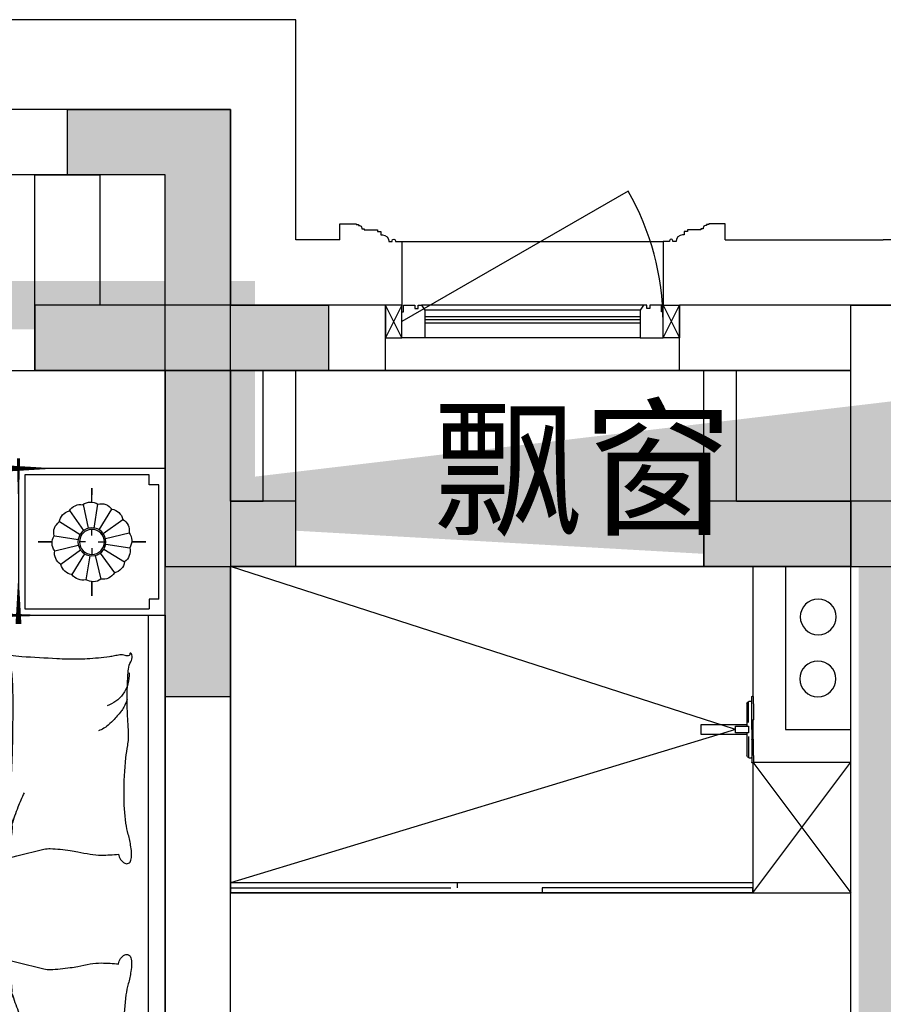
# Model space of a CAD drawing. Header units: millimetres. Extents: x 296296 to 297283, y 219875 to 220035.
# Tile 108 of 256: x 296786.54 to 296789.19, y 220021.15 to 220024.16. Entities that reach past the tile are written whole.
import ezdxf

# ---------------------------------------------------------------- set-up
doc = ezdxf.new("R2010")
doc.units = ezdxf.units.MM
doc.linetypes.add('185洋房-中间套（报建版）-旧规$0$洋房户型$0$CONTINOUS', pattern=[0])
doc.linetypes.add('185洋房-中间套（报建版）-旧规$0$洋房户型$0$XU-140-SF-N1$0$DASH', pattern=[0.35, 0.25, -0.1])
doc.layers.add('面积-计容-住宅-1', color=1, linetype='Continuous', lineweight=0)
doc.styles.get("Standard").update_dxf_attribs({"font": 'arial.ttf'})

# ---------------------------------------------------------------- blocks, each defined once
blk = doc.blocks.new('wy53eu64i765i57i78i')
for points in [[(979974.855397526, 192158.436870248), (979974.855397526, 191558.4369128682), (980374.855135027, 191558.4369128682), (980374.8551960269, 191758.4376811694), (980174.8554381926, 191758.4376811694), (980174.855519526, 192358.436870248), (979574.8550976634, 192358.436870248), (979574.8550976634, 192158.436870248)], [(981624.8550976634, 191558.4376811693), (982724.8552333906, 191558.4376811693), (982724.8552333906, 191758.4376811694), (981624.8550976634, 191758.4376811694)]]:
    blk.add_hatch(color=253).paths.add_polyline_path(points)
at = {"color": 253}
for points in [[(979974.855397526, 192158.436870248), (979974.855397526, 191558.4369128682), (980374.855135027, 191558.4369128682), (980374.8551960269, 191758.4376811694), (980174.8554381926, 191758.4376811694), (980174.855519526, 192358.436870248), (979574.8550976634, 192358.436870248), (979574.8550976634, 192158.436870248), (979974.855397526, 192158.436870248)], [(981624.8550976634, 191558.4376811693), (982724.8552333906, 191558.4376811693), (982724.8552333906, 191758.4376811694), (981624.8550976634, 191758.4376811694)]]:
    blk.add_lwpolyline(points, close=True, dxfattribs=at)
blk = doc.blocks.new('sayea5yuteaytuytrauyt')
h = blk.add_hatch()
h.set_pattern_fill('钢筋混凝土', color=253, scale=100)
h.set_pattern_definition([(45, (0, 0), (-176.7766952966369, 176.7766952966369), []), (49.99999999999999, (0, 0), (717.2601826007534, -62.75213498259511), [75, -825]), (355, (0, 0), (-138.751333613, 752.1921337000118), [60, -660]), (100.4514, (59.77168, -5.22934), (578.5093817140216, 689.4395420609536), [63.74019000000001, -701.142112]), (46.1842, (0, 200), (1067.241048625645, -165.5190143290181), [112.5, -1237.5]), (96.63560000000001, (88.936745, 186.206693), (934.6627055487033, 974.1178709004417), [95.610288, -1051.713]), (351.1842, (0, 200), (934.6619451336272, 974.1186009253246), [90, -990]), (21, (100, 150), (596.9070521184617, -402.6188906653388), [75, -825]), (326.0000000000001, (100, 150), (243.3153319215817, 725.150045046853), [60, -660]), (71.4514, (149.742233, 116.448394), (840.22262858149, 322.5304967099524), [63.74019000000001, -701.142112]), (37.5, (0, 0), (12.15985531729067, 332.8938538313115), [0, -652, 0, -670, 0, -662.5]), (7.5, (0, 0), (263.0695374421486, 394.4117118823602), [0, -382, 0, -637, 0, -252.5]), (327.5, (-223, 0), (533.822436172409, -22.55487173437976), [0, -250, 0, -780, 0, -1035]), (317.5, (-323, 0), (583.1861693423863, 100.1049823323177), [0, -325, 0, -518, 0, -735])])
h.paths.add_polyline_path([(1007424.854593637, 89058.43775986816), (1007424.854593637, 87258.43856486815), (1007174.854593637, 87258.43856486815), (1007174.854593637, 89058.43775986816)])
h.paths.add_polyline_path([(1021574.855280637, 89058.43775986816), (1021574.855280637, 87258.43856486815), (1021324.855280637, 87258.43856486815), (1021324.855280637, 89058.43775986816)])
h.paths.add_polyline_path([(989374.8548266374, 89058.43775186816), (989374.8548266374, 87258.43815686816), (989124.8548266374, 87258.43815686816), (989124.8548266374, 89058.43775186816)])
h.paths.add_polyline_path([(1039624.855051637, 89058.43775186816), (1039624.855051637, 87258.43815686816), (1039374.855051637, 87258.43815686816), (1039374.855051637, 89058.43775186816)])
h.paths.add_polyline_path([(1014474.854936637, 87858.43815686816), (1014474.854936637, 84858.43816086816), (1014274.854936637, 84858.43816086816), (1014274.854936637, 87858.43815686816)])
h.paths.add_polyline_path([(1044574.854944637, 92958.43692786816), (1044574.854944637, 91158.43691286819), (1044374.854944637, 91158.43691286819), (1044374.854944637, 92758.43691286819), (1044074.854822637, 92758.43691286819), (1044074.854822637, 92958.43691286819)])
h.paths.add_polyline_path([(984374.8549336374, 92758.43691286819), (984374.8549336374, 91158.43691286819), (984174.8549336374, 91158.43691286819), (984174.8548116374, 92958.43691286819), (984674.8550556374, 92958.43691286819), (984674.8550556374, 92758.43691286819)])
h.paths.add_polyline_path([(1027974.850721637, 92758.43691286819), (1027974.850721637, 91258.40206186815), (1027774.850721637, 91258.40206186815), (1027774.850721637, 92958.43691286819), (1028324.850721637, 92958.43691286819), (1028324.850721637, 92758.43691286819)])
h.paths.add_polyline_path([(1000974.859155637, 92958.43691286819), (1000974.859155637, 91258.40206186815), (1000774.859155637, 91258.40206186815), (1000774.859155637, 92758.43691286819), (1000424.859155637, 92758.43691286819), (1000424.859155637, 92958.43691286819)])
h.paths.add_polyline_path([(1033174.859613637, 92958.43691286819), (1033174.859613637, 91258.40205786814), (1032974.859613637, 91258.40205786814), (1032974.859613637, 92758.43691286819), (1032624.859613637, 92758.43691286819), (1032624.859613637, 92958.43691286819)])
h.paths.add_polyline_path([(995774.8502636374, 92758.43691286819), (995774.8502636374, 91258.40205786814), (995574.8502636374, 91258.40205786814), (995574.8502636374, 92958.43691286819), (996124.8502636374, 92958.43691286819), (996124.8502636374, 92758.43691286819)])
h.paths.add_polyline_path([(1014874.854936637, 80258.43772586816), (1014874.854936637, 80058.43772586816), (1014274.854936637, 80058.43772586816), (1014274.854936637, 81858.43772586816), (1014474.854936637, 81858.43772586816), (1014474.854936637, 80258.43772586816)])
h.paths.add_polyline_path([(1046674.855165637, 92358.43775186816), (1046674.855165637, 90658.43777086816), (1046474.855165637, 90658.43777086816), (1046474.855165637, 92158.43775186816), (1046024.855051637, 92158.43775186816), (1046024.855051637, 92358.43775186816)])
h.paths.add_polyline_path([(982274.8547116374, 92158.43775186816), (982274.8547116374, 90658.43777086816), (982074.8547116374, 90658.43777086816), (982074.8547116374, 92358.43775186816), (982724.8548266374, 92358.43775186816), (982724.8548266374, 92158.43775186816)])
h.paths.add_polyline_path([(1042874.855566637, 80058.43772586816), (1042874.855604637, 79458.43791586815), (1042074.855596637, 79458.43791586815), (1042074.855596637, 79658.43791586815), (1042674.855566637, 79658.43791586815), (1042674.855528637, 80258.43772586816), (1043624.855539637, 80258.43772586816), (1043624.855539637, 80058.43772586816)])
h.paths.add_polyline_path([(1010674.855341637, 80058.43772586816), (1010674.855379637, 79458.43791586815), (1009874.855367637, 79458.43791586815), (1009874.855367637, 79658.43791586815), (1010474.855341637, 79658.43791586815), (1010474.855303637, 80258.43772586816), (1011424.855310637, 80258.43772586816), (1011424.855310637, 80058.43772586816)])
h.paths.add_polyline_path([(1018874.854505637, 79658.43791586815), (1018874.854505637, 79458.43791586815), (1018074.854498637, 79458.43791586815), (1018074.854536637, 80058.43772586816), (1017324.854563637, 80058.43772586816), (1017324.854563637, 80258.43772586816), (1018274.854536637, 80258.43773286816), (1018274.854536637, 79658.43791586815)])
h.paths.add_polyline_path([(986674.8542806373, 79658.43791586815), (986674.8542806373, 79458.43791586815), (985874.8542736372, 79458.43791586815), (985874.8543116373, 80058.43772586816), (985124.8543376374, 80058.43772586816), (985124.8543376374, 80258.43772586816), (986074.8543116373, 80258.43773286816), (986074.8543116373, 79658.43791586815)])
h.paths.add_polyline_path([(1016574.855280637, 92758.43691286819), (1016574.855280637, 91158.43691286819), (1016374.855280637, 91158.43691286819), (1016374.855280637, 92158.43775186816), (1016074.855051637, 92158.43775186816), (1016074.855051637, 92358.43775186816), (1016374.855280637, 92358.43775186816), (1016374.855280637, 92958.43691286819), (1016874.855280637, 92958.43691286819), (1016874.855280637, 92758.43691286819)])
h.paths.add_polyline_path([(1012374.854593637, 92158.43775186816), (1012374.854593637, 91158.43691286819), (1012174.854593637, 91158.43691286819), (1012174.854593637, 92758.43691286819), (1011874.854593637, 92758.43691286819), (1011874.854593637, 92958.43691286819), (1012374.854593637, 92958.43691286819), (1012374.854593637, 92358.43775186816), (1012674.854826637, 92358.43775186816), (1012674.854826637, 92158.43775186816)])
h.paths.add_polyline_path([(1031699.854631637, 87258.43614286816), (1031699.854631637, 86658.43778686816), (1029249.854215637, 86658.43778686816), (1029249.854215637, 87258.43614286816), (1029449.854215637, 87258.43614286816), (1029449.854215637, 86858.43778286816), (1031499.854631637, 86858.43778286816), (1031499.854631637, 87258.43614286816)])
h.paths.add_polyline_path([(999499.8556616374, 87258.43614286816), (999499.8556616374, 86658.43778686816), (997049.8552426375, 86658.43778686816), (997049.8552426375, 87258.43614286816), (997249.8552426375, 87258.43614286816), (997249.8552426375, 86858.43778286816), (999299.8556616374, 86858.43778286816), (999299.8556616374, 87258.43614286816)])
h.paths.add_polyline_path([(1029449.854215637, 89158.43772886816), (1029449.854215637, 88743.43829786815), (1029249.854215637, 88743.43829786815), (1029249.854215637, 89358.43772886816), (1031699.854631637, 89358.43772886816), (1031699.854631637, 88743.43913286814), (1031499.854631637, 88743.43913286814), (1031499.854631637, 89158.43772886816)])
h.paths.add_polyline_path([(999499.8556616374, 89358.43772886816), (999499.8556616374, 88743.43829786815), (999299.8556616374, 88743.43829786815), (999299.8556616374, 89158.43772886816), (997249.8552426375, 89158.43772886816), (997249.8552426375, 88743.43913286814), (997049.8552426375, 88743.43913286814), (997049.8552426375, 89358.43772886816)])
h.paths.add_polyline_path([(1026174.845110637, 92958.43691286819), (1026174.845110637, 90058.43717586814), (1025974.845110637, 90058.43717586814), (1025974.845110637, 92758.43691286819), (1025574.850809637, 92758.43691286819), (1025574.850809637, 92958.43691286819)])
h.paths.add_polyline_path([(1002774.864763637, 92758.43691286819), (1002774.864763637, 90058.43717586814), (1002574.864763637, 90058.43717586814), (1002574.864763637, 92958.43691286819), (1003174.859068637, 92958.43691286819), (1003174.859068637, 92758.43691286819)])
h.paths.add_polyline_path([(993974.8547306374, 92958.43691686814), (993974.8547306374, 90058.44779286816), (993774.8547306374, 90058.44779286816), (993774.8547306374, 92758.43691286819), (993374.8515306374, 92758.43691286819), (993374.8515306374, 92958.43691286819)])
h.paths.add_polyline_path([(1034974.855142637, 92758.43691286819), (1034974.855142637, 90058.44779286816), (1034774.855142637, 90058.44779286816), (1034774.855142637, 92958.43691686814), (1035374.858343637, 92958.43691286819), (1035374.858343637, 92758.43691286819)])
h.paths.add_polyline_path([(1046674.855165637, 83408.43776386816), (1046674.855165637, 80058.43772586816), (1046074.855165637, 80058.43772586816), (1046074.855165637, 80258.43772586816), (1046474.855165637, 80258.43772586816), (1046474.855165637, 83408.43776386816)])
h.paths.add_polyline_path([(982674.8547116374, 80258.43772586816), (982674.8547116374, 80058.43772586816), (982074.8547116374, 80058.43772586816), (982074.8547116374, 83408.43776386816), (982274.8547116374, 83408.43776386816), (982274.8547116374, 80258.43772586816)])
h.paths.add_polyline_path([(1001674.854280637, 89358.43772886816), (1001674.854280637, 86658.43778686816), (1001474.854280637, 86658.43778686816), (1001474.854280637, 89158.43772886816), (1000774.859155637, 89158.43772886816), (1000774.859155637, 89358.43772886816)])
h.paths.add_polyline_path([(1027274.855596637, 89158.43772886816), (1027274.855596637, 86658.43778686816), (1027074.855596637, 86658.43778686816), (1027074.855596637, 89358.43772886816), (1027974.850721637, 89358.43772886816), (1027974.850721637, 89158.43772886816)])
h.paths.add_polyline_path([(995074.8548266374, 89158.43772886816), (995074.8548266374, 86658.43778686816), (994874.8548266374, 86658.43778686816), (994874.8548266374, 89358.43772886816), (995774.8502636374, 89358.43772886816), (995774.8502636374, 89158.43772886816)])
h.paths.add_polyline_path([(1033874.855051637, 89358.43772886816), (1033874.855051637, 86658.43778686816), (1033674.855051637, 86658.43778686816), (1033674.855051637, 89158.43772886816), (1032974.859613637, 89158.43772886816), (1032974.859613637, 89358.43772886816)])
h.paths.add_polyline_path([(989374.8548266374, 92958.43691286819), (989374.8548266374, 92158.43691286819), (988974.8548266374, 92158.43691286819), (988974.8548266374, 92958.43691286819)])
h.paths.add_polyline_path([(1007574.854593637, 92958.43691286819), (1007574.854593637, 92158.43691286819), (1007174.854593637, 92158.43691286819), (1007174.854593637, 92958.43691286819)])
h.paths.add_polyline_path([(995074.8548266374, 79658.43738986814), (995074.8548266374, 79258.43738986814), (994374.8548266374, 79258.43738986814), (994374.8548266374, 79658.43738986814)])
h.paths.add_polyline_path([(1002174.854280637, 79658.43738986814), (1002174.854280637, 79258.43738986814), (1001474.854280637, 79258.43738986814), (1001474.854280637, 79658.43738986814)])
h.paths.add_polyline_path([(1027274.855596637, 79658.43738986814), (1027274.855596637, 79258.43738986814), (1026574.855596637, 79258.43738986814), (1026574.855596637, 79658.43738986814)])
h.paths.add_polyline_path([(1034374.855051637, 79658.43738986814), (1034374.855051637, 79258.43738986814), (1033674.855051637, 79258.43738986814), (1033674.855051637, 79658.43738986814)])
h.paths.add_polyline_path([(1039774.855051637, 92958.43691286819), (1039774.855051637, 92158.43691286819), (1039374.855051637, 92158.43691286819), (1039374.855051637, 92958.43691286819)])
h.paths.add_polyline_path([(1021574.855280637, 92958.43691286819), (1021574.855280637, 92158.43691286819), (1021174.855280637, 92158.43691286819), (1021174.855280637, 92958.43691286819)])
at = {"color": 253}
blk.add_lwpolyline([(1012374.854593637, 92158.43775186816), (1012374.854593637, 91158.43691286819), (1012174.854593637, 91158.43691286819), (1012174.854593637, 92758.43691286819), (1011874.854593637, 92758.43691286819), (1011874.854593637, 92958.43691286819), (1012374.854593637, 92958.43691286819), (1012374.854593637, 92358.43775186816), (1012674.854826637, 92358.43775186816), (1012674.854826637, 92158.43775186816), (1012374.854593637, 92158.43775186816)], close=True, dxfattribs=at)
blk = doc.blocks.new('4uyh5uj6kj67j75rykjtuk7tsik76ykj')
at = {"color": 253}
blk.add_text('飘窗', height=337.5886524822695, dxfattribs=at).set_placement((837994.1784163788, 433690))
blk = doc.blocks.new('185洋房-中间套（报建版）-旧规$0$洋房户型$0$11A$C643C1FD2')
at = {"color": 253}
for points in [[(28.00162752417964, 342.6770962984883, -0.2633679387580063), (0.0515171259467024, 361.4657623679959, -0.494818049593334), (9.22300753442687, 380.2089987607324, -0.049224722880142), (26.89366485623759, 381.9528907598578, -0.0368308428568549), (50.53589313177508, 380.2089987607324, -0.0318926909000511), (88.513958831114, 372.0737317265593, 0.0357819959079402), (122.4282498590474, 365.0841070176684, 0.0329412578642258), (212.0899194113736, 359.1705537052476, 0.0265644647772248), (323.3170857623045, 365.0841070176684, 0.0179054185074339), (360.8313586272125, 370.4487565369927, -0.0333974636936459), (381.0393698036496, 372.7026747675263, -0.0320396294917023), (418.1219118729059, 371.9701745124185, 0.018441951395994), (482.4437609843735, 368.9494421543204, 0.0108372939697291), (547.20722402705, 369.7023622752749, 0.0146238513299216), (595.1154809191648, 372.7026747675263, 0.1112493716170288), (617.6622878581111, 380.009099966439, -0.1537083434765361), (634.5505437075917, 383.9622313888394, -0.0764444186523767), (641.9869964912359, 382.2391803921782, -0.215512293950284), (643.9398537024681, 380.2089987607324, -0.5858582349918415), (641.2773915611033, 377.1638927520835, 0.3634893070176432), (636.428366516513, 374.5792910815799, 0.1917162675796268), (636.3710470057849, 363.0441536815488, -0.1296753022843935), (638.3061893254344, 346.4303289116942, -0.0173502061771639), (635.3064320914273, 329.6262630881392, 0.0193256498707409), (632.6727208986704, 314.5282753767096, 0.0188175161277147), (626.0583722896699, 246.1461785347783, 0.0218280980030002), (625.1612337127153, 186.9199199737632, 0.0062041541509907), (626.5468691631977, 153.0692459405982, 0.0019630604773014), (632.6727208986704, 46.17539165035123, 0.0283408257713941), (636.9498540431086, 10.04676229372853, -0.1170135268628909), (636.428366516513, 1.137023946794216, -0.3660599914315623), (634.9992988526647, 0.2057491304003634, -0.0397304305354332), (621.4055880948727, 3.013640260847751, -0.0483088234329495), (607.6671159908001, 8.49546699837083, 0.0629807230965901), (596.9933037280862, 12.39658056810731, 0.0405796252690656), (573.5959727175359, 15.7771522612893, 0.0143450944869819), (506.85604535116, 18.02642949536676, 0.0054844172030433), (381.4113608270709, 17.27782013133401, 0.0071527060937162), (285.2684470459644, 14.27319686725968, 0.0087615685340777), (242.7241944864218, 11.586396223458, -0.0081531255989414), (197.0090114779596, 8.643489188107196, -0.062510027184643), (139.879690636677, 13.04411358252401, 0.078669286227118), (94.29284231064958, 15.08410701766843, 0.0478250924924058), (71.93141105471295, 10.36764307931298, -0.0344939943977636), (41.1465831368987, 3.013640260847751, -0.0235713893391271), (15.81139786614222, -8.1299222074e-06, -0.5102284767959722), (14.85667191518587, 1.137023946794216), (22.36815910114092, 31.16260241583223), (43.02460189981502, 113.7327313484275, 0.0730409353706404), (44.97563112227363, 133.3135636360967, 0.0233051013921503), (39.26876032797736, 194.4262439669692, 0.0182988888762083), (35.19884174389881, 217.2706755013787, -0.0109698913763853), (27.85368260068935, 255.2657693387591, -0.0422811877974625), (24.94686314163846, 289.579173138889, -0.0272005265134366), (27.85368260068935, 342.9727865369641)], [(501.8616993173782, 368.8804882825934, 0.0278421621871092), (478.0799251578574, 358.2673156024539, 0.0486850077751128), (465.5431597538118, 350.1835615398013, 0.0236664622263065), (437.6198862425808, 325.8245057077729, 0.0312234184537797), (418.5966097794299, 305.1453350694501, 0.0468009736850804), (413.4886008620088, 297.4792006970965, 0.023190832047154), (405.4516541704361, 280.7496055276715)], [(583.8483481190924, 374.5792910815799, 0.0881531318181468), (549.3185234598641, 371.0355364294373, 0.0881531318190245), (518.1231781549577, 355.8132692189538, 0.0775471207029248), (496.4769416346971, 334.2011149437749, 0.077547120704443), (482.4437609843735, 307.0218101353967)], [(118.3913605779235, 15.79728258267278, 0.0097294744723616), (145.6801728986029, 24.82911724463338, 0.009729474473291), (172.5969230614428, 34.91583502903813, 0.0079705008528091), (194.3418602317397, 43.95450188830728, 0.0079705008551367), (215.7876314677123, 53.68171564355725)]]:
    blk.add_lwpolyline(points, format="xyb", dxfattribs=at)
blk = doc.blocks.new('185洋房-中间套（报建版）-旧规$0$洋房户型$0$11A$C5A527934')
at = {"color": 253}
for p, q in [((122.7863028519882, 492.3297854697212), (194.0422210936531, 398.7701386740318)), ((469.082148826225, 493.1734273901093), (467.2889541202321, 399.6312042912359)), ((194.0422210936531, 398.7701386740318), (261.6452530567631, 281.4336128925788)), ((347.0384173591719, 320.5457457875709), (364.8287260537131, 400.5479455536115)), ((467.2889541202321, 399.6312042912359), (490.5114477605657, 289.7861020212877)), ((592.6898554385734, 326.9167924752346), (677.8384109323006, 360.9532905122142)), ((677.8384109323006, 360.9532905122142), (699.5126560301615, 357.8590980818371)), ((329.248285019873, 268.9888375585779), (347.0384173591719, 320.5457457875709)), ((530.7634408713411, 243.3727071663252), (592.6898554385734, 326.9167924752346)), ((261.6452530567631, 281.4336128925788), (277.656460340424, 231.6545115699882)), ((490.5114477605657, 289.7861020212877), (530.7634408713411, 243.3727071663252)), ((69.51041293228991, 247.6549006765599), (37.09750266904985, 229.6184736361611)), ((162.0198065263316, 260.0996760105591), (69.51041293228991, 247.6549006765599)), ((277.656460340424, 231.6545115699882), (162.0198065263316, 260.0996760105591)), ((277.656460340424, 231.6545115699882), (329.248285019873, 268.9888375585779)), ((530.7634408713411, 243.3727071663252), (363.562474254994, 226.3543945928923)), ((530.7634408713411, 243.3727071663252), (502.8965543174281, 169.1111991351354)), ((530.7634408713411, 243.3727071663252), (591.1416068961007, 268.1265008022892)), ((591.1416068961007, 268.1265008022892), (653.0678451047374, 265.0323083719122)), ((653.0678451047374, 265.0323083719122), (741.3128976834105, 249.5610920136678)), ((741.3128976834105, 249.5610920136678), (744.2826452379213, 243.7632998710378)), ((277.656460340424, 231.6545115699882), (233.1808649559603, 174.7640555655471)), ((277.656460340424, 231.6545115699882), (288.2512753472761, 146.9533973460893)), ((363.562474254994, 226.3543945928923), (318.6659118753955, 193.8651198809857)), ((318.6659118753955, 193.8651198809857), (307.8287011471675, 186.1295117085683)), ((233.1808649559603, 174.7640555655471), (174.4729873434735, 132.0963089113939)), ((502.8965543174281, 169.1111991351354), (521.4744786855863, 94.8498182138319)), ((174.4729873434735, 132.0963089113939), (90.85874809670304, 132.0963089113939)), ((289.9070901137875, 133.7158508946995), (300.5571840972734, 48.57280439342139)), ((521.4744786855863, 94.8498182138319), (569.7114051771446, 38.53747242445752))]:
    blk.add_line(p, q, dxfattribs=at)
blk.add_lwpolyline([(405.0356356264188, 391.5003112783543, -0.0256263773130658), (394.5934741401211, 394.0405346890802, -0.0108003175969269), (278.209239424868, 431.5106167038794, -0.0045599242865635), (199.4338971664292, 459.5707737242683, -0.0112502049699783), (167.8769151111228, 471.9491266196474, -0.0693939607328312), (150.9364112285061, 481.9861399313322, 0.0797562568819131), (135.9971100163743, 490.4264496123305, 0.1063994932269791), (122.7863028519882, 492.3297854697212, 0.3286420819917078), (119.1773717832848, 489.2655320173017, 0.2995467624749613), (121.3153486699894, 483.4137400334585, -0.1899166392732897), (126.2542959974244, 475.4833428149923, -0.0335175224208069), (127.3176843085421, 466.2475801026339, -0.0756271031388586), (126.8906863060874, 462.1304654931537, -0.0534886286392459), (124.2209201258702, 455.063051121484, -0.0178378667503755), (113.3135905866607, 435.2732662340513, -0.0383935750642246), (97.84424402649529, 413.4275901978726, 0.0595290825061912), (88.45066338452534, 398.9000875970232, 0.0359425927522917), (78.95537845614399, 375.3470172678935, 0.011245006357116), (55.85925023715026, 297.6302435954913, 0.0062027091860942), (46.61283075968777, 262.009805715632, -0.010783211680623), (41.10622010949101, 241.5682398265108, -0.0194848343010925), (37.09750266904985, 229.6184736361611, -0.0050616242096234), (19.43351800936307, 184.4461909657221, -0.1013919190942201), (4.367418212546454, 161.6979340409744, 0.2237680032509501), (2.24386440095e-05, 149.6127858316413, 0.2555795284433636), (2.805489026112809, 145.4583129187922, 0.0815627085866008), (16.92475666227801, 140.8788286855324, 0.0718052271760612), (32.32184490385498, 140.7632261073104, -0.0699853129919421), (48.11559286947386, 140.7018463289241, -0.0354599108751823), (101.6783004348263, 129.0320565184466, -0.0294323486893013), (163.8247328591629, 106.7504570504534, -0.0015539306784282), (193.8273851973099, 93.84524431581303, 0.0015200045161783), (224.4987916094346, 80.64991030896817, 0.004735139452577), (256.237719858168, 67.46336765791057, -0.0038204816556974), (295.604757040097, 51.19196171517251, -0.2960011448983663), (315.3198151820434, 22.10359100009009, 0.6497743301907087), (334.6137799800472, 13.98520612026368, 0.0231899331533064), (338.6621444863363, 18.15789371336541, -0.0288000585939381), (341.960333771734, 21.48196777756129, -0.0057266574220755), (347.8876233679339, 26.68343014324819, 0.0043580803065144), (355.6948428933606, 33.49688085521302, 0.0275279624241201), (370.9950301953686, 48.67188713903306, 0.0462141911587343), (378.6929041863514, 58.96571177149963, 0.194121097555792), (381.2113511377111, 73.97301234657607, -0.1337189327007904), (382.2652226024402, 95.61669339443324, -0.0057790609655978), (388.9653815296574, 115.431317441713, -0.0088817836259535)], format="xyb", dxfattribs=at)
blk.add_lwpolyline([(770.2698468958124, 299.0561550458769, 0.1013919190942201), (787.0352203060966, 320.5827156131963, -0.2237680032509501), (792.3160632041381, 332.2975630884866, -0.2555795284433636), (789.8372789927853, 336.6548462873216, -0.0815627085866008), (776.1105519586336, 342.3030636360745, -0.0718052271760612), (760.7676185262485, 343.5984725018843, 0.0699853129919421), (745.0250362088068, 344.8702209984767, 0.0354599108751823), (692.5143547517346, 360.6111221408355, 0.0294323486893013), (632.2585668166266, 387.5905357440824, 0.0015539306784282), (603.3333250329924, 402.757409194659, -0.0015200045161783), (573.7635334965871, 418.2648087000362, -0.004735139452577), (543.1286866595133, 433.8452654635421, 0.0038204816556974), (505.1246174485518, 453.0861851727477, 0.2960011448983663), (487.6971029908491, 483.6000929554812, 0.265444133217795), (469.082148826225, 493.1734273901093, -0.0231899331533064), (464.7258680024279, 489.3233112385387, 0.0288000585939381), (461.1825995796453, 486.2618132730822, 0.0057266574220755), (454.8740680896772, 481.5299634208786, -0.0043580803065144), (446.5675822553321, 475.3349589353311, -0.0275279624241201), (430.149279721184, 461.3773126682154, -0.0462141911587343), (421.6850562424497, 451.7037915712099, -0.194121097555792), (418.0237477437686, 436.9336708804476, 0.1337189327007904), (415.3140452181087, 415.4344363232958, 0.0115049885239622), (398.5551213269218, 377.3189803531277, 0.0088817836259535), (374.8533441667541, 328.8747350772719, 0.0124257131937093), (341.4359616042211, 267.358714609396, -0.0336123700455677), (330.0450882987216, 244.0923795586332), (309.3242681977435, 193.4073047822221), (293.3396342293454, 154.3073867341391, 0.2243410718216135), (280.2644931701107, 142.336453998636, -0.7227715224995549), (280.1118582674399, 134.362428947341, -0.1035130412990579), (283.475598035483, 133.9159818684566, 0.0534647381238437), (289.9907356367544, 133.7042395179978, 0.0301092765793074), (310.7412826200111, 129.5083340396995, -0.0314364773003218), (330.6279829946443, 125.5419687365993, -0.0532399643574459), (344.2355694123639, 125.1658530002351, 0.0551795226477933), (357.3661006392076, 124.7520930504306, 0.0562710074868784), (380.1486569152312, 118.8334074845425, 0.0108003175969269), (493.3185365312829, 72.55300682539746, 0.0045599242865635), (569.7114051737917, 38.53747242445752, 0.0112502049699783), (600.2267866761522, 23.7767736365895, 0.0693939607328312), (616.3481453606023, 12.47084147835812, -0.0797562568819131), (630.5965715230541, 2.91030277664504, -0.1063994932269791), (643.622630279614, -7.6228861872e-06, -0.3286420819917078), (647.45581179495, 2.778616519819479, -0.2995467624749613), (645.7726487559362, 8.777064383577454, 0.1899166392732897), (641.4560746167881, 17.06268979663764, 0.0335175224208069), (641.103711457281, 26.35278924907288, 0.0756271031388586), (641.8450193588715, 30.42506412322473, 0.0534886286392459), (645.0486305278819, 37.26705745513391, 0.0178378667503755), (657.4407085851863, 56.16260785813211, 0.0383935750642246), (674.5389620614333, 76.75833489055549, -0.0595290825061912), (685.0184041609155, 90.52310813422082, -0.0359425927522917), (696.2910374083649, 113.2791029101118, -0.011245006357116), (725.2760093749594, 188.9969967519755, -0.0062027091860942), (737.2254412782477, 223.8039349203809, 0.010783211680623), (744.2826452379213, 243.7632998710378, 0.0194848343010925), (749.1954882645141, 255.370655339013, 0.0050616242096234)], format="xyb", close=True, dxfattribs=at)
blk = doc.blocks.new('185洋房-中间套（报建版）-旧规$0$洋房户型$0$11cdx床头灯2.0')
at = {"color": 253}
for p, q in [((0, 121.9930754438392), (0, 164.8358911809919)), ((-22.36753262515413, 36.55522483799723), (-61.20316116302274, 100.0242339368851)), ((-6.675826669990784, 42.33230819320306), (-18.26673075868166, 115.8317782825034)), ((10.03221337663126, 41.66468136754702), (27.45064381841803, 114.0049844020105)), ((25.21293987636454, 34.65398449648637), (68.98890671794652, 94.82196510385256)), ((-34.65398450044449, 25.21293987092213), (-94.82196508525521, 68.98890669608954)), ((36.55522483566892, 22.36753262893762), (100.0242339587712, 61.20316118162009)), ((0, 19.46074865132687), (0, 38.24746614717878)), ((-121.9930754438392, 0), (-164.8358911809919, 0)), ((-41.66468137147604, 10.0322133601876), (-114.0049843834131, 27.45064379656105)), ((-19.46074865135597, 0), (-38.24746614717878, 0)), ((19.46074865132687, 0), (38.24746614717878, 0)), ((42.33230819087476, 6.675826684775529), (115.8317783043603, 18.26673077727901)), ((121.9930754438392, 0), (164.8358911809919, 0)), ((-42.33230818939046, -6.675826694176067), (-115.831778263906, -18.26673078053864)), ((-36.55522482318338, -22.36753264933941), (-100.0242339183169, -61.20316118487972)), ((0, -19.46074865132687), (0, -38.24746614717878)), ((34.65398451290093, -25.21293985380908), (96.00410843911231, -67.33413310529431)), ((41.66468137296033, -10.03221335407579), (114.3802456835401, -25.8424789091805)), ((-25.21293984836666, -34.65398451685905), (-68.9889066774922, -94.82196510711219)), ((-27.26200928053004, -114.0502396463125), (-9.963274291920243, -41.68122052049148)), ((18.72336690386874, -113.8760766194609), (6.952890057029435, -42.28768495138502)), ((62.58618011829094, -99.16473352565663), (22.87297582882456, -36.24110863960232)), ((0, -121.9930754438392), (0, -164.8358911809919))]:
    blk.add_line(p, q, dxfattribs=at)
for points in [[(0, 164.8358911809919), (0, 121.9930754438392)], [(-164.8358911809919, 0), (-121.9930754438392, 0)], [(164.8358911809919, 0), (122.0982539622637, -1.711093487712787)], [(0, -164.8358911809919), (0, -121.9930754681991)]]:
    blk.add_lwpolyline(points, dxfattribs=at)
for radius in [42.85546614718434, 38.24746614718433]:
    blk.add_circle((0, 0), radius, dxfattribs=at)
for centre, start, end in [((3.315424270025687, 82.02720775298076), 52.98094052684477, 122.5444984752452), ((-55.65763585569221, 60.34635381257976), 97.98094052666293, 167.5444984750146), ((-28.32740078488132, 77.05201628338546), 75.48094052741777, 145.0444984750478), ((34.45350603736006, 74.51450042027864), 30.48094052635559, 100.0444984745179), ((60.34635383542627, 55.6576358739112), 7.980940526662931, 77.54449847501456), ((-74.51450040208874, 34.45350601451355), 120.4809405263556, 190.0444984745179), ((77.05201630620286, 28.32740080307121), 345.4809405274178, 55.04449847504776), ((-82.02720773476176, 3.315424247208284), 142.9809405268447, 212.5444984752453), ((82.02720777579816, -3.315424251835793), 322.9809405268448, 32.54449847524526), ((-77.05201626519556, -28.32740080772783), 165.4809405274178, 235.0444984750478), ((74.51450044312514, -34.45350601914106), 300.4809405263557, 10.04449847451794), ((-60.34635379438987, -55.65763587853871), 187.9809405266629, 257.5444984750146), ((55.65763589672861, -60.34635381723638), 277.9809405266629, 347.5444984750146), ((-34.45350599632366, -74.51450042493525), 210.4809405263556, 280.044498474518), ((-3.31542422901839, -82.02720775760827), 232.9809405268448, 302.5444984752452), ((28.32740082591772, -77.05201628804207), 255.4809405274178, 325.0444984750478)]:
    blk.add_arc(centre, 40.1031497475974, start, end, dxfattribs=at)
blk = doc.blocks.new('*U1160')
at = {"color": 253}
for p, q in [((-900, 0), (-1350, 0)), ((-1350, 0), (-1350, -450)), ((-1350, 0), (1350, 0)), ((900, 0), (-900, 0)), ((-900, 0), (-900, -2100)), ((-900, -450), (-900, 0)), ((900, -2100), (900, 0)), ((900, -450), (900, 0)), ((900, 0), (1350, 0)), ((1350, 0), (1350, -450)), ((-1330, -50), (-1330, -430)), ((-920, -430), (-920, -50)), ((900, -52.37141133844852), (-900, -52.37141133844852)), ((920, -430), (920, -50)), ((1330, -50), (1330, -430)), ((-1350, -450), (-900, -450)), ((-1330, -430), (-920, -430)), ((1350, -450), (900, -450)), ((1330, -430), (920, -430)), ((-900, -2100), (900, -2100))]:
    blk.add_line(p, q, dxfattribs=at)
at = {"color": 253, "linetype": '185洋房-中间套（报建版）-旧规$0$洋房户型$0$CONTINOUS', "ltscale": 2.5}
blk.add_line((900, -494.0539780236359), (-129.6384496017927, -493.6936342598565), dxfattribs=at)
at = {"color": 253}
for points in [[(-1300, -20), (-1300, -50), (-1330, -50)], [(-950, -20), (-1300, -20)], [(-950, -20), (-950, -50), (-920, -50)], [(950, -20), (950, -50), (920, -50)], [(950, -20), (1300, -20)], [(1300, -20), (1300, -50), (1330, -50)]]:
    blk.add_lwpolyline(points, dxfattribs=at)
for points in [[(-1350, -332.5829230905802, 0, 18, 0), (-1350, -478.5486145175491, 10, 10, 0)], [(1350, -332.5829230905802, 0, 18, 0), (1350, -478.5486145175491, 10, 10, 0)], [(-900, -349.7433749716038, 0, 10, 0), (-900, -477.732901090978, 10, 10, 0)], [(900, -349.7433749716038, 0, 10, 0), (900, -477.732901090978, 10, 10, 0)], [(-1380.642982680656, -450, 10, 0, 0), (-1202.928873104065, -450, 10, 10, 0)], [(-873.3039343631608, -450, 18, 0, 0), (-1032.485541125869, -450, 10, 10, 0)], [(873.3039343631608, -450, 18, 0, 0), (1032.485541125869, -450, 10, 10, 0)], [(1380.642982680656, -450, 10, 0, 0), (1202.928873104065, -450, 10, 10, 0)], [(668.4798599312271, -1858.974266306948, 10, 0, 0.3742418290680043), (834.35406832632, -1895.367973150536, 10, 10, -2.215859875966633)], [(686.134763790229, -1863.698682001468, 10, 0, -0.1770186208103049), (693.2691898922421, -1995.667389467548, 10, 10, 2.215859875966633)], [(900, -1958.516598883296, 0, 10, 0), (900, -2130, 10, 10, 0)], [(-900, -2005.373558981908, 0, 10, 0), (-900, -2130, 10, 10, 0)], [(-658.2516379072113, -2100, 0, 10, 0), (-930, -2100, 10, 10, 0)], [(775.3735589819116, -2100, 0, 10, 0), (930, -2100, 10, 10, 0)]]:
    blk.add_lwpolyline(points, format="xyseb", dxfattribs=at)
at = {"color": 253, "linetype": '185洋房-中间套（报建版）-旧规$0$洋房户型$0$CONTINOUS', "ltscale": 2.5}
for centre, radius, start, end in [((-128.8583196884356, -1775.735626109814), 1282.042229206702, 90.03486480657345, 126.977026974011), ((-10.6178487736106, -1124.520932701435), 641.9571511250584, 100.6846126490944, 154.0789214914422), ((515.9483600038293, -1720.672995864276), 391.6461517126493, 284.3565564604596, 348.6982700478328), ((773.9434106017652, -1781.829325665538), 129.6719098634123, 228.5450077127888, 346.4386693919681), ((519.1637179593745, -1944.946974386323), 181.3429785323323, 301.1833281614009, 22.206194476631)]:
    blk.add_arc(centre, radius, start, end, dxfattribs=at)
at = {"color": 253, "linetype": '185洋房-中间套（报建版）-旧规$0$洋房户型$0$XU-140-SF-N1$0$DASH', "ltscale": 2.5}
blk.add_arc((-757.918790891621, -855.2302890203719), 175.8930122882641, 5.188406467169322, 143.8786841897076, dxfattribs=at)
at = {"color": 253, "xscale": -1}
for name, p in [('185洋房-中间套（报建版）-旧规$0$洋房户型$0$11cdx床头灯2.0', (-1125, -225)), ('185洋房-中间套（报建版）-旧规$0$洋房户型$0$11A$C643C1FD2', (-140.3062636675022, -485.6770544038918))]:
    blk.add_blockref(name, p, dxfattribs=at)
at = {"color": 253}
for name, p in [('185洋房-中间套（报建版）-旧规$0$洋房户型$0$11cdx床头灯2.0', (1125, -225)), ('185洋房-中间套（报建版）-旧规$0$洋房户型$0$11A$C643C1FD2', (140.3062636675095, -485.6770544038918)), ('185洋房-中间套（报建版）-旧规$0$洋房户型$0$11A$C5A527934', (-835.6395401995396, -1956.163217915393))]:
    blk.add_blockref(name, p, dxfattribs=at)
blk = doc.blocks.new('185洋房-中间套（报建版）-旧规$0$洋房户型$0$11Tap_1_ICDA')
at = {"color": 253}
blk.add_wipeout([(-1.828448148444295e-08, 14.999999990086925), (-139.97807107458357, 14.999999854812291), (-139.9780711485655, 79.99999984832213), (-141.4425372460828, 83.53553375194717), (-144.97807114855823, 84.9999998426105), (-146.97807113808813, 86.58558515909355), (-152.9780711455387, 86.58558515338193), (-154.97807114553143, 84.58558515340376), (-154.97807116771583, 99.80032630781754), (-155.56385760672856, 101.21453986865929), (-156.97807116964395, 101.80032630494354), (-157.9780711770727, 101.8003262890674), (-159.39228472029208, 101.21453984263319), (-159.9780711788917, 99.8003262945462), (-159.97807110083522, 30.56833230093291), (-159.39228466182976, 29.154118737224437), (-157.97807111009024, 28.568332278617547), (-157.97807104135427, -28.98274730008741), (-159.39228460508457, -29.568533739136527), (-159.978071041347, -30.982747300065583), (-159.97807095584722, -100.2147413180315), (-159.39228451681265, -101.62895488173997), (-157.97807096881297, -102.21474131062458), (-156.97807097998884, -102.2147413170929), (-155.56385740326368, -101.62895486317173), (-154.9780709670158, -100.21474130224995), (-154.97807098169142, -85.0000001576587), (-154.39228454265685, -86.41421372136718), (-152.97807099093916, -87.00000016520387), (-146.97807098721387, -87.00000015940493), (-145.563857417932, -86.41421371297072), (-144.97807099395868, -85.00000015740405), (-141.4425370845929, -83.53553405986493), (-139.9780709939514, -80.00000015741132), (-139.97807104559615, -15.00000016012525), (1.816079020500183e-08, -14.999999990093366)], dxfattribs=at)
for p, q in [((-159.978071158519, 78.80032629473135), (-159.9780711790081, 99.80032629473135)), ((-159.978071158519, 78.80032629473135), (-159.9780711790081, 99.80032629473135)), ((-156.9780711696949, 101.8003262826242), (-157.9780711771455, 101.8003262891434)), ((-156.9780711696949, 101.7945728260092), (-157.9780711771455, 101.7945728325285)), ((-154.9780710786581, -0.2072075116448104), (-154.9780711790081, 99.80032629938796)), ((-154.9780710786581, -0.2072075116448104), (-154.9780711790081, 99.80032629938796)), ((-159.978071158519, 78.80032629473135), (-159.978071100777, 30.56833228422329)), ((-159.978071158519, 78.80032629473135), (-159.978071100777, 30.56833228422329)), ((-146.9780711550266, 86.58558515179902), (-152.9780711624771, 86.585585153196)), ((-146.9780711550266, 86.58558515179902), (-152.9780711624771, 86.585585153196)), ((-144.978071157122, 84.99999984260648), (-145.0214770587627, 84.99999984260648)), ((-144.978071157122, 84.99424638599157), (-145.0214770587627, 84.99424638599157)), ((-144.9780711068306, 21.24040309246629), (-144.9780711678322, 84.58558516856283)), ((-144.9780711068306, 21.24040309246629), (-144.9780711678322, 84.58558516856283)), ((-139.9780711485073, 79.99999983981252), (-139.9780710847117, 9.999999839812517)), ((-139.9780711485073, 79.99999983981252), (-139.9780710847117, 9.999999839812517)), ((-156.9780710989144, 28.56833229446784), (-157.9780711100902, 28.56833227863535)), ((-157.9780710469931, -28.98274731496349), (-157.9780711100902, 28.56833227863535)), ((-157.9780710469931, -28.98274731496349), (-157.9780711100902, 28.56833227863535)), ((-156.9780710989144, 28.56257883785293), (-157.9780711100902, 28.56257882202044)), ((-156.9780710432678, -28.98274731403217), (-157.9780710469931, -28.98274731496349)), ((-156.9780710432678, -28.98850077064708), (-157.9780710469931, -28.9885007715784)), ((-154.9780710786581, -0.2072075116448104), (-154.9780709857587, -100.214741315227)), ((-154.9780710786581, -0.2072075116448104), (-154.9780709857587, -100.214741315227)), ((-144.9780710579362, -21.65481808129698), (-144.9780709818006, -85.00000014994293)), ((-144.9780710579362, -21.65481808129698), (-144.9780709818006, -85.00000014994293)), ((-139.9780710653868, -10.0000001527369), (-139.9780709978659, -80.0000001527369)), ((-139.9780710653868, -10.0000001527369), (-139.9780709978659, -80.0000001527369)), ((-159.9780710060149, -79.2147413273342), (-159.9780710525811, -30.98274730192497)), ((-159.9780710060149, -79.2147413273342), (-159.9780710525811, -30.98274730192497)), ((-159.9780710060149, -79.2147413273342), (-159.9780709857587, -100.2147413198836)), ((-159.9780710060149, -79.2147413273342), (-159.9780709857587, -100.2147413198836)), ((-146.9780709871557, -87.00000015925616), (-152.978070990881, -87.00000016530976)), ((-146.9780709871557, -87.00000015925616), (-152.978070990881, -87.00000016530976)), ((-156.9780709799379, -102.2147413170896), (-157.978070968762, -102.2147413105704)), ((-156.9780709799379, -102.2147413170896), (-157.978070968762, -102.2147413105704))]:
    blk.add_line(p, q, dxfattribs=at)
blk.add_lwpolyline([(-104.9780710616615, -10.00000010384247), (-104.9780710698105, 9.999999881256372), (-144.9780710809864, 9.999999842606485), (-144.9780710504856, -10.00000014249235)], close=True, dxfattribs=at)
blk.add_lwpolyline([(-104.9780710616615, -10.00000010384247), (-104.9780710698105, 9.999999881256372), (-144.9780710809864, 9.999999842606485), (-144.9780710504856, -10.00000014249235)], close=True, dxfattribs=at)
for points in [[(1.81607902e-08, -15.00000000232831), (-1.83936208e-08, 14.99999999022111), (-139.9780710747, 14.99999985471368)], [(1.81607902e-08, -15.00000000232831), (-1.83936208e-08, 14.99999999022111), (-139.9780710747, 14.99999985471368)], [(-139.9780710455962, -15.00000016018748), (1.81607902e-08, -15.00000000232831)], [(-139.9780710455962, -15.00000016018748), (1.81607902e-08, -15.00000000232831)]]:
    blk.add_lwpolyline(points, dxfattribs=at)
for centre, radius, start, end in [((-157.9780711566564, 99.80032628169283), 2, 90.00000005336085, 180.0000000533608), ((-157.9780711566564, 99.80032628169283), 2, 90.00000005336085, 180.0000000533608), ((-156.9780711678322, 99.8003263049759), 2, 5.33608529e-08, 90.00000005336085), ((-156.9780711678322, 99.8003263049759), 2, 5.33608529e-08, 90.00000005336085), ((-152.9780711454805, 84.58558515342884), 2, 90.00000005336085, 180.0000000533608), ((-152.9780711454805, 84.58558515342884), 2, 90.00000005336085, 180.0000000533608), ((-146.9780711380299, 84.5855851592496), 2, 5.33608529e-08, 90.00000005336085), ((-146.9780711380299, 84.5855851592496), 2, 5.33608529e-08, 90.00000005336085), ((-144.9780711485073, 79.99999984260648), 5, 5.33608529e-08, 90.00000005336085), ((-144.9780711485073, 79.99999984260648), 5, 5.33608529e-08, 90.00000005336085), ((-157.978071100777, 30.56833230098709), 2, 180.0000000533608, 270.0000000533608), ((-157.978071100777, 30.56833230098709), 2, 180.0000000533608, 270.0000000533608), ((-156.978071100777, 30.56833227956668), 2, 270.0000000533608, 5.33608529e-08), ((-156.978071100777, 30.56833227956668), 2, 270.0000000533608, 5.33608529e-08), ((-157.9780710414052, -30.98274730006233), 2, 90.00000005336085, 180.0000000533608), ((-157.9780710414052, -30.98274730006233), 2, 90.00000005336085, 180.0000000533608), ((-156.9780710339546, -30.98274729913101), 2, 5.33608529e-08, 90.00000005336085), ((-156.9780710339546, -30.98274729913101), 2, 5.33608529e-08, 90.00000005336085), ((-152.9780709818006, -85.00000015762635), 2, 180.0000000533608, 270.0000000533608), ((-152.9780709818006, -85.00000015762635), 2, 180.0000000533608, 270.0000000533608), ((-146.9780709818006, -85.00000015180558), 2, 270.0000000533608, 5.33608529e-08), ((-146.9780709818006, -85.00000015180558), 2, 270.0000000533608, 5.33608529e-08), ((-144.9780709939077, -80.00000015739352), 5, 270.0000000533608, 5.33608529e-08), ((-144.9780709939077, -80.00000015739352), 5, 270.0000000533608, 5.33608529e-08), ((-157.9780709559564, -100.214741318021), 2, 180.0000000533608, 270.0000000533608), ((-157.9780709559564, -100.214741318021), 2, 180.0000000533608, 270.0000000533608), ((-156.9780709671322, -100.2147413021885), 2, 270.0000000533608, 5.33608529e-08), ((-156.9780709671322, -100.2147413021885), 2, 270.0000000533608, 5.33608529e-08)]:
    blk.add_arc(centre, radius, start, end, dxfattribs=at)
blk = doc.blocks.new('*U1181')
at = {"color": 253}
for p, q in [((299.999999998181, -600.0000000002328), (-2.0072548e-09, -1000.000000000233)), ((299.9999999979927, -1000.000000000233), (-1.8189894e-09, -600.0000000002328))]:
    blk.add_line(p, q, dxfattribs=at)
for points in [[(-1.8189894e-09, 0), (1899.999999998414, 0), (1899.999999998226, -1000.000000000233), (-2.0072548e-09, -1000.000000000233), (-1.8189894e-09, 0)], [(299.9999999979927, -1000.000000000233), (-2.0072548e-09, -1000.000000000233), (-1.8189894e-09, 0), (299.999999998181, -2.328306e-10), (299.9999999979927, -1000.000000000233)], [(299.999999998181, -2.328306e-10), (299.999999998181, -600.0000000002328), (-1.8189894e-09, -600.0000000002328)], [(199.999999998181, -2.328306e-10), (199.999999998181, -500.0000000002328), (-1.8189894e-09, -500.0000000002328)], [(299.9999999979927, -970.0000000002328), (1899.999999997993, -970.0000000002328)], [(299.9999999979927, -1000.000000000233), (299.9999999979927, -985.0000000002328), (944.9999999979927, -985.0000000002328), (944.9999999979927, -1000.000000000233), (299.9999999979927, -1000.000000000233)], [(1204.999999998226, -985.0000000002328), (1204.999999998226, -970.0000000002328), (1899.999999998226, -970.0000000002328), (1899.999999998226, -985.0000000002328), (1224.999999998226, -985.0000000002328)], [(299.9999999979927, -1000.000000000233), (1899.999999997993, -1000.000000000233)]]:
    blk.add_lwpolyline(points, dxfattribs=at)
for centre in [(99.35538784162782, -154.9986993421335), (100.6821748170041, -345.0025798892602)]:
    blk.add_circle(centre, 54.99999999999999, dxfattribs=at)
blk.add_blockref('185洋房-中间套（报建版）-旧规$0$洋房户型$0$11Tap_1_ICDA', (457.978071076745, -499.7927924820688), dxfattribs=at)
for p, q in [((353.0000000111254, -499.7927925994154), (1899.999999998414, 0)), ((353.0000000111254, -499.7927925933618), (1899.999999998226, -970.0000000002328))]:
    blk.add_line(p, q, dxfattribs=at)
blk = doc.blocks.new('185洋房-中间套（报建版）-旧规')
at = {"color": 253, "linetype": 'Continuous'}
for p, q in [((29599.99910049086, 13200.01214168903), (29799.99910048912, 13200.01297827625)), ((29600.00161030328, 12600.00000026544), (29599.99910049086, 13200.01214168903)), ((29800.0007737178, 12800.00000026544), (29799.99910048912, 13200.01297827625)), ((30000.00119201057, 12800.00000026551), (29800.0007737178, 12800.00000026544)), ((30000.00119201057, 12600.00000026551), (30000.00119201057, 12800.00000026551)), ((30000.00119201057, 12600.00000026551), (29600.00161030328, 12600.00000026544)), ((29999.99993213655, 12099.99999973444), (29999.99993213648, 12600.00001116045)), ((29999.99993213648, 12600.00001116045), (30199.99993213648, 12600.00001116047)), ((30199.99993213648, 12199.99999973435), (30199.99993213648, 12600.00001116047)), ((30299.99993213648, 12199.99999973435), (30299.99993213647, 12600.00000001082)), ((30299.99993213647, 12600.00000001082), (30399.99993213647, 12600.00000001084)), ((31649.99993213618, 12599.99999973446), (31749.99993213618, 12599.99999973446)), ((31749.99993213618, 12199.99999973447), (31749.99993213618, 12599.99999973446)), ((30199.99993213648, 12199.99999973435), (30299.99993213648, 12199.99999973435)), ((31749.99993213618, 12199.99999973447), (32099.99993213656, 12199.99999973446)), ((29999.99993213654, 8700.000000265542), (29999.99993213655, 12099.99999973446))]:
    blk.add_line(p, q, dxfattribs=at)
at = {"color": 253}
blk.add_lwpolyline([(27400.00161028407, 12600.00000026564), (29600.00161030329, 12600.00000026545)], dxfattribs=at)
at = {"color": 253, "linetype": 'Continuous'}
blk.add_lwpolyline([(30199.99994158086, 12600.0000000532), (32099.99994158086, 12600.00000005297)], dxfattribs=at)
at = {"color": 253, "xscale": -1, "rotation": 270}
blk.add_blockref('*U1160', (29999.9999321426, 10950.00000026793), dxfattribs=at)
at = {"color": 253, "extrusion": (0, 0, -1), "zscale": -1, "rotation": 1.6692845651e-06}
blk.add_blockref('*U1181', (-32099.9999999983, 12000), dxfattribs=at)
at = {"color": 253, "linetype": 'Continuous'}
for p, q in [((30399.99993213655, 11999.99999973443), (30399.99993213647, 12600.00000001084)), ((31649.99993213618, 11999.99999973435), (31649.99993213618, 12599.99999973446)), ((32099.99993213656, 12199.99999973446), (32099.99993213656, 11999.99999973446)), ((30199.99993213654, 11999.99999973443), (30399.99993213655, 11999.99999973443)), ((30199.99993213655, 8700.000000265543), (30199.99993213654, 11999.99999973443)), ((31649.99993213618, 11999.99999973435), (32099.99993213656, 11999.99999973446))]:
    blk.add_line(p, q, dxfattribs=at)
at = {"color": 253}
blk.add_lwpolyline([(30399.99993213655, 12000.00004952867), (31649.99993213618, 12000.00004952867)], dxfattribs=at)
blk = doc.blocks.new('*U1497')
at = {"color": 253}
for points in [[(30632.70266194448, 9049.579764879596), (30632.70266194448, 8999.579764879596), (30682.70266194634, 8999.579764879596), (30682.70266194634, 9002.579764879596), (30689.70266194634, 9002.579764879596), (30689.70266194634, 9005.57976485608), (30692.70266194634, 9005.57976485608, 0.4142135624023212), (30699.70266194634, 9012.57976485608), (30699.70266194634, 9015.57976485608), (30706.70266194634, 9015.57976485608), (30706.70266194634, 9018.57976485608), (30747.70266285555, 9018.579764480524), (30747.70266279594, 9023.579764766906), (30757.70266273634, 9023.579764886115), (30757.70266261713, 9033.579764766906), (30762.70266350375, 9033.57976482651, 0.4039906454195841), (30782.70266297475, 9054.579764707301), (30792.70266264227, 9054.57976462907), (30792.70266262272, 9052.079764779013, 0.9999999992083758), (30802.70266277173, 9052.079764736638), (30802.7026627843, 9054.57976468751), (30822.70266339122, 9054.57976468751), (30822.70266339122, 9249.579764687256)], [(31812.70266483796, 9049.579764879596), (31812.70266483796, 8999.579764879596), (31762.70266483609, 8999.579764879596), (31762.70266483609, 9002.579764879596), (31755.70266483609, 9002.579764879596), (31755.70266483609, 9005.57976485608), (31752.70266483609, 9005.57976485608, -0.4142135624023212), (31745.70266483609, 9012.57976485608), (31745.70266483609, 9015.57976485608), (31738.70266483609, 9015.57976485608), (31738.70266483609, 9018.57976485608), (31697.70266392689, 9018.579764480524), (31697.7026639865, 9023.579764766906), (31687.7026640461, 9023.579764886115), (31687.70266416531, 9033.579764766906), (31682.70266327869, 9033.57976482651, -0.4039906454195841), (31662.70266380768, 9054.579764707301), (31652.70266414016, 9054.57976462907), (31652.70266415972, 9052.079764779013, -0.9999999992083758), (31642.70266401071, 9052.079764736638), (31642.70266399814, 9054.57976468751), (31622.70266339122, 9054.57976468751), (31622.70266339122, 9249.579764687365)]]:
    blk.add_lwpolyline(points, format="xyb", dxfattribs=at)
blk.add_lwpolyline([(31622.70266339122, 9054.57976468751), (30822.70266339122, 9054.57976468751)], dxfattribs=at)
blk = doc.blocks.new('*U1505')
at = {"color": 253}
for points in [[(7870.000000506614, 814.9999839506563), (7870.000000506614, 899.9999839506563), (7800.000000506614, 899.9999839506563), (7800.000000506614, 819.9999839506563), (7805.000000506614, 819.9999839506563), (7805.000000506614, 799.9999839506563), (7840.000000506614, 799.9999839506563), (7840.000000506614, 809.9999839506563), (7850.000000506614, 809.9999839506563), (7850.000000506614, 799.9999839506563), (7860.000000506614, 799.9999839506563)], [(8530.00000050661, 814.9999839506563), (8530.00000050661, 899.9999839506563), (8600.00000050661, 899.9999839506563), (8600.00000050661, 819.9999839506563), (8595.00000050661, 819.9999839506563), (8595.00000050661, 799.9999839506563), (8560.00000050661, 799.9999839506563), (8560.00000050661, 809.9999839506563), (8550.00000050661, 809.9999839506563), (8550.00000050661, 799.9999839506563), (8540.00000050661, 799.9999839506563)]]:
    blk.add_lwpolyline(points, close=True, dxfattribs=at)
for points in [[(7870.000000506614, 899.9999839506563), (8530.00000050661, 899.9999839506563)], [(7870.000000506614, 854.9999839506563), (8530.00000050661, 854.9999839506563)], [(7870.000000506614, 844.9999839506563), (8530.00000050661, 844.9999839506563)], [(7870.000000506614, 834.9999839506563), (8530.00000050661, 834.9999839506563)], [(7870.000000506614, 814.9999839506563), (8530.00000050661, 814.9999839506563)], [(7860.000000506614, 799.9999839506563), (8540.00000050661, 799.9999839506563)]]:
    blk.add_lwpolyline(points, dxfattribs=at)
blk = doc.blocks.new('185标准层外包-中间-报建版$0$seyesryhertyheryetrye')
at = {"color": 253}
blk.add_lwpolyline([(22072.70269624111, 23949.57976469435), (22022.70269624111, 23949.57976469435), (22022.70269624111, 23849.57976469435), (22072.70269624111, 23849.57976469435)], close=True, dxfattribs=at)
for points in [[(22022.70269624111, 23849.57976469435), (22072.70269624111, 23949.57976469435)], [(22022.70269624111, 23949.57976469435), (22072.70269732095, 23849.57976468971)]]:
    blk.add_lwpolyline(points, dxfattribs=at)
blk = doc.blocks.new('185标准层外包-中间-报建版')
at = {"color": 253, "linetype": 'Continuous'}
for p, q in [((26007.36403959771, 23849.5797745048), (24957.36407462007, 23849.57978584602)), ((26007.36403959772, 23249.57977558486), (26007.36403959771, 23849.5797745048)), ((25807.36403959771, 23649.57977666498), (24957.36407245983, 23649.57978584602)), ((25807.36403959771, 23049.5797755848), (25807.36403959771, 23649.57977666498)), ((26482.3640735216, 23249.57977558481), (26007.36403959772, 23249.57977558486)), ((26482.36407352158, 23049.57977558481), (26482.3640735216, 23249.57977558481)), ((28107.36407352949, 23249.57977558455), (27382.36407352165, 23249.57977558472)), ((27382.36407352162, 23049.57977558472), (27382.36407352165, 23249.57977558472)), ((28107.36407352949, 10949.57977557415), (28107.36407352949, 23249.57977558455)), ((26482.36407352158, 23049.57977558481), (25807.36403959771, 23049.5797755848)), ((27907.36407352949, 23049.57977558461), (27382.36407352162, 23049.57977558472)), ((27907.36407352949, 11149.57977557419), (27907.36407352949, 23049.57977558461))]:
    blk.add_line(p, q, dxfattribs=at)
at = {"color": 253}
for points in [[(26342.36406739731, 23449.57976449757), (26207.36406739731, 23449.57976449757), (26207.36406712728, 24124.57976449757), (25307.36406712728, 24124.57976449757), (25307.36406739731, 24049.57976449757), (25097.36406739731, 24049.57976449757)], [(27522.3640702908, 23449.57976447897), (28007.36406885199, 23449.57976449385)], [(27382.36407352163, 23049.57979598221), (26482.36407352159, 23049.5797755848)]]:
    blk.add_lwpolyline(points, dxfattribs=at)
blk.add_lwpolyline([(27332.36405022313, 23199.57977557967, 0.1316524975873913), (27225.18437325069, 23599.57977557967), (26532.36405022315, 23199.57977557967)], format="xyb", dxfattribs=at)
at = {"color": 253, "rotation": 180}
for name, p in [('*U1497', (58155.06673223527, 32499.15952937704)), ('185标准层外包-中间-报建版$0$seyesryhertyheryetrye', (48555.06674646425, 47099.15954027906)), ('*U1505', (35132.36405072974, 24049.57975953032))]:
    blk.add_blockref(name, p, dxfattribs=at)
at = {"color": 253, "xscale": -1, "rotation": 180}
blk.add_blockref('185标准层外包-中间-报建版$0$seyesryhertyheryetrye', (5309.66135398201, 47099.15954027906), dxfattribs=at)

msp = doc.modelspace()

# ---------------------------------------------------------------- block references
at = {"xscale": 0.001, "yscale": 0.001, "zscale": 0.001}
for name, p in [('4uyh5uj6kj67j75rykjtuk7tsik76ykj', (295949.8135978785, 219588.9300733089)), ('wy53eu64i765i57i78i', (295807.0135978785, 219830.9300733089)), ('sayea5yuteaytuytrauyt', (295774.8135978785, 219930.9300733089))]:
    msp.add_blockref(name, p, dxfattribs=at)

# ---------------------------------------------------------------- next in the draw order: block references
msp.add_blockref('185洋房-中间套（报建版）-旧规', (296756.9884530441, 220010.4885109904), dxfattribs=at)

# ---------------------------------------------------------------- next in the draw order: linework, layer by layer
at = {"layer": '面积-计容-住宅-1', "const_width": 0.15}
for points in [[(296777.3884596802, 220021.4885113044), (296781.9884531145, 220021.488510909), (296781.9884528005, 220022.5885109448), (296783.7884530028, 220022.588510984), (296783.7884527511, 220023.2885110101), (296787.1884526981, 220023.2885109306), (296787.1884527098, 220022.6885109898), (296789.1884528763, 220022.6885109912), (296789.1884528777, 220016.3885109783), (296789.188452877, 220016.3885109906), (296789.188452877, 220011.5885109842), (296785.4884528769, 220011.5885109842), (296785.4884528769, 220010.9885109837), (296781.9884528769, 220010.9885109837), (296781.9884528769, 220012.7385109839), (296776.4884528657, 220012.7385109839), (296776.4884528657, 220012.7385109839), (296773.0884528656, 220012.7385109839), (296773.0884528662, 220017.6885109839), (296776.3884528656, 220017.6885109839), (296776.3884528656, 220020.1885109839), (296775.6884528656, 220020.1885109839), (296775.6884528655, 220021.1885108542), (296777.3884596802, 220021.1885113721)], [(296800.9884460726, 220021.4885113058), (296796.3884526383, 220021.4885109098), (296796.3884529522, 220022.5885109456), (296794.5884527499, 220022.5885109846), (296794.5884530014, 220023.2885110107), (296791.1884530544, 220023.2885109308), (296791.1884530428, 220022.6885109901), (296789.1884528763, 220022.6885109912), (296789.1884528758, 220016.3885109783), (296789.1884528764, 220016.3885109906), (296789.188452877, 220011.5885109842), (296792.888452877, 220011.5885109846), (296792.888452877, 220010.9885109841), (296796.388452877, 220010.9885109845), (296796.3884528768, 220012.7385109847), (296801.8884528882, 220012.7385109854), (296801.8884528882, 220012.7385109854), (296805.2884528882, 220012.7385109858), (296805.2884528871, 220017.6885109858), (296801.9884528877, 220017.6885109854), (296801.9884528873, 220020.1885109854), (296802.6884528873, 220020.1885109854), (296802.6884528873, 220021.1885108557), (296800.9884460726, 220021.1885113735)]]:
    msp.add_lwpolyline(points, close=True, dxfattribs=at)

# ---------------------------------------------------------------- next in the draw order: block references
at = {"yscale": 0.001, "zscale": 0.001}
for p, xscale in [((296761.1810889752, 220000.0389312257), 0.001), ((296817.1958171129, 220000.0389312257), -0.001)]:
    msp.add_blockref('185标准层外包-中间-报建版', p, dxfattribs=dict(at, xscale=xscale))

doc.saveas('drawing.dxf')
